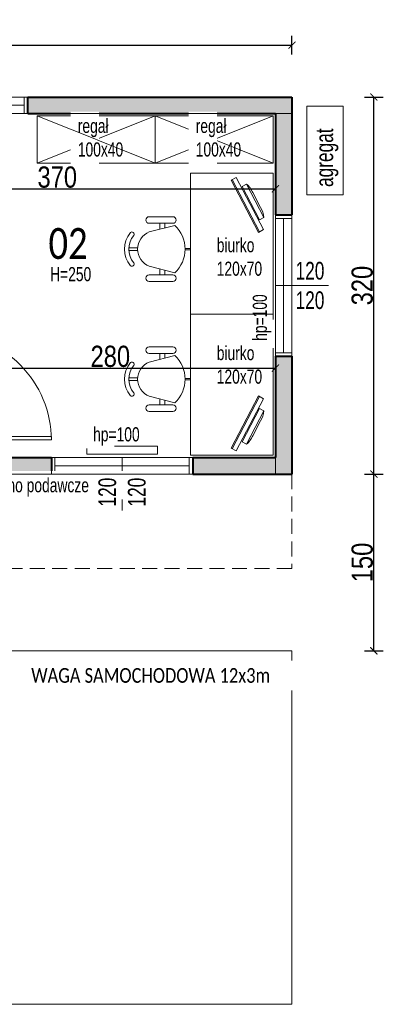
# Model space of a CAD drawing. Header units: millimetres. Extents: x -1089 to 15716, y 0 to 2047.
# Tile 4 of 5: x 2325 to 2634, y 381 to 1217. Entities that reach past the tile are written whole.
import ezdxf

# ---------------------------------------------------------------- set-up
doc = ezdxf.new("R2010")
doc.units = ezdxf.units.MM
doc.header["$PDMODE"] = 35
doc.header["$PDSIZE"] = -5
doc.linetypes.add('DASHED', pattern=[19.05, 12.7, -6.35])
doc.layers.add('_obwiednie', color=21, linetype='Continuous', lineweight=9, plot=False)
doc.layers.add('_powierzchnie', color=30, linetype='Continuous', lineweight=9, plot=False)
for name, color, linetype, lineweight in [('_opisy', 7, 'Continuous', 13), ('_widok', 7, 'Continuous', 15), ('A_drzwi_okna', 161, 'Continuous', 9), ('A_opisy pomieszczen', 181, 'Continuous', 13), ('A_wyposażenie_elektr', 50, 'Continuous', 5), ('A_ściany proj.', 7, 'Continuous', 40), ('AG__wymiary', 164, 'Continuous', 13)]:
    doc.layers.add(name, color=color, linetype=linetype, lineweight=lineweight)
doc.layers.add('A_HATCH', color=8, linetype='Continuous')
doc.layers.add('AG_A_wyposażenie_meble', color=7, linetype='Continuous', lineweight=0, true_color=0x7f7f7f)
doc.styles.add('1_100', font='arial.ttf', dxfattribs={"width": 0.8, "height": 25})
doc.styles.add('1_50', font='arial.ttf', dxfattribs={"width": 0.8, "height": 18})
doc.styles.add('ARCHAG', font='calibri.ttf', dxfattribs={"width": 0.8})
doc.dimstyles.new('1_50', dxfattribs={"dimtxt": 18, "dimasz": 6, "dimexe": 8, "dimexo": 0.625, "dimtad": 1, "dimdec": 0, "dimtxsty": '1_50', "dimblk": 'ARCHTICK', "dimcen": 2.5, "dimclrd": 256, "dimclre": 256, "dimclrt": 256, "dimadec": 0, "dimazin": 0, "dimtfac": 1, "dimtmove": 1, "dimatfit": 3, "dimldrblk": 'ARCHTICK', "dimfxl": 8, "dimfxlon": 1, "dimarcsym": 0})

# ---------------------------------------------------------------- blocks, each defined once
blk = doc.blocks.new('monitor')
blk.add_line((25.45, 20.59), (12.88, 14.03))
for points in [[(0, 0), (44.32, 23.14), (46.64, 18.7), (2.31, -4.43)], [(35.99, 19.7), (34.01, 23.48), (5.61, 8.66), (7.59, 4.87)]]:
    blk.add_lwpolyline(points, close=True)
blk.add_lwpolyline([(1.85, -3.55), (46.17, 19.59)])
for centre, start, end in [((37.19, -0.07), 97.69485, 119.61644), ((23.11, -7.41), 115.51287, 137.43446)]:
    blk.add_arc(centre, 23.76, start, end)
blk = doc.blocks.new('krzesło biurowe')
for p, q in [((-1.1, -28.74), (-1.1, -21.37)), ((1.1, -28.74), (1.1, -21.37))]:
    blk.add_line(p, q)
for points in [[(-20.14, 10.26, -0.427449), (20.14, 10.26), (14.56, -11.51, -0.679656), (-14.56, -11.51)], [(-21.9, 8.53, 1), (-27.5, 8.53), (-27.5, -11.62, 1), (-21.9, -11.62)], [(21.9, 8.53, -1), (27.5, 8.53), (27.5, -11.62, -1), (21.9, -11.62)], [(-11.7, -24.62, 0.355253), (11.7, -24.62, -0.881097), (14.04, -27.5, -0.355253), (-14.04, -27.5, -0.881097)]]:
    blk.add_lwpolyline(points, format="xyb", close=True)
for points in [[(-0.59, 18.86), (-0.59, 23.49), (0.59, 23.49), (0.59, 18.86)], [(-21.9, 1.77), (-17.96, 1.77)], [(21.9, 1.77), (17.96, 1.77)], [(-16.9, -2.39), (-21.9, -2.39)], [(16.9, -2.39), (21.9, -2.39)]]:
    blk.add_lwpolyline(points)
blk = doc.blocks.new('biurko 110x60')
blk.add_lwpolyline([(-70, 119.75), (-70, 0), (0, 0), (0, 119.75), (-70, 119.75)], close=True)
at = {"xscale": -1, "rotation": 269.9999999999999}
for name, p in [('krzesło biurowe', (-93.49, 64.57)), ('monitor', (-31.16, 3.69))]:
    blk.add_blockref(name, p, dxfattribs=at)
blk = doc.blocks.new('D90')
blk.add_line((50, 35), (50, -15))
for points in [[(0, 10), (5, 10), (5, 0), (0, 0)], [(95, 10), (100, 10), (100, 0), (95, 0)], [(5, 0), (8, 0), (8, -90), (5, -90)]]:
    blk.add_lwpolyline(points, close=True)
blk.add_arc((5, 0), 90, 270, 0)
blk = doc.blocks.new('_ArchTick')
at = {"color": 0, "linetype": 'ByBlock', "const_width": 0.15}
blk.add_lwpolyline([(-0.5, -0.5), (0.5, 0.5)], dxfattribs=at)
blk = doc.blocks.new('*D24')
at = {"layer": 'AG__wymiary', "lineweight": -2, "ltscale": 50}
for p, q in [((2172.1, 1081.56), (2172.1, 1065.56)), ((2542.1, 1081.56), (2542.1, 1065.56)), ((2172.1, 1073.56), (2542.1, 1073.56))]:
    blk.add_line(p, q, dxfattribs=at)
at = {"layer": 'Defpoints', "color": 0, "ltscale": 50}
for p in [(2172.1, 1137.4), (2542.1, 1137.4), (2542.1, 1073.56)]:
    blk.add_point(p, dxfattribs=at)
at = {"layer": 'AG__wymiary', "lineweight": -2, "ltscale": 50, "xscale": 6, "yscale": 6, "zscale": 6, "rotation": 180}
blk.add_blockref('_ArchTick', (2172.1, 1073.56), dxfattribs=at)
at = {"layer": 'AG__wymiary', "lineweight": -2, "ltscale": 50, "xscale": 6, "yscale": 6, "zscale": 6}
blk.add_blockref('_ArchTick', (2542.1, 1073.56), dxfattribs=at)
at = {"layer": 'AG__wymiary', "ltscale": 50, "insert": (2357.1, 1083.38), "char_height": 18, "attachment_point": 5, "style": '1_50'}
blk.add_mtext('370', dxfattribs=at)
blk = doc.blocks.new('*D27')
at = {"layer": 'AG__wymiary', "lineweight": -2, "ltscale": 50}
for p, q in [((2262.1, 913.42), (2262.1, 929.42)), ((2542.1, 913.42), (2542.1, 929.42)), ((2262.1, 921.42), (2542.1, 921.42))]:
    blk.add_line(p, q, dxfattribs=at)
at = {"layer": 'Defpoints', "color": 0, "ltscale": 50}
for p in [(2542.1, 921.42), (2262.1, 845.4), (2542.1, 845.4)]:
    blk.add_point(p, dxfattribs=at)
at = {"layer": 'AG__wymiary', "lineweight": -2, "ltscale": 50, "xscale": 6, "yscale": 6, "zscale": 6, "rotation": 180}
blk.add_blockref('_ArchTick', (2262.1, 921.42), dxfattribs=at)
at = {"layer": 'AG__wymiary', "lineweight": -2, "ltscale": 50, "xscale": 6, "yscale": 6, "zscale": 6}
blk.add_blockref('_ArchTick', (2542.1, 921.42), dxfattribs=at)
at = {"layer": 'AG__wymiary', "ltscale": 50, "insert": (2402.1, 931.24), "char_height": 18, "attachment_point": 5, "style": '1_50'}
blk.add_mtext('280', dxfattribs=at)
blk = doc.blocks.new('*D32')
at = {"layer": 'AG__wymiary', "lineweight": -2, "ltscale": 50}
for p, q in [((2617.58, 1151.4), (2633.58, 1151.4)), ((2625.58, 831.4), (2625.58, 1151.4)), ((2617.58, 831.4), (2633.58, 831.4))]:
    blk.add_line(p, q, dxfattribs=at)
at = {"layer": 'Defpoints', "color": 0, "ltscale": 50}
for p in [(2556.1, 1151.4), (2625.58, 1151.4), (2556.1, 831.4)]:
    blk.add_point(p, dxfattribs=at)
at = {"layer": 'AG__wymiary', "lineweight": -2, "ltscale": 50, "xscale": 6, "yscale": 6, "zscale": 6}
for p, rotation in [((2625.58, 1151.4), 90), ((2625.58, 831.4), 270)]:
    blk.add_blockref('_ArchTick', p, dxfattribs=dict(at, rotation=rotation))
at = {"layer": 'AG__wymiary', "ltscale": 50, "insert": (2615.76, 991.4), "char_height": 18, "attachment_point": 5, "rotation": 90, "style": '1_50'}
blk.add_mtext('320', dxfattribs=at)
blk = doc.blocks.new('*D33')
at = {"layer": 'AG__wymiary', "lineweight": -2, "ltscale": 50}
for p, q in [((1506.1, 1187.44), (1506.1, 1203.44)), ((2556.1, 1187.44), (2556.1, 1203.44)), ((1506.1, 1195.44), (2556.1, 1195.44))]:
    blk.add_line(p, q, dxfattribs=at)
at = {"layer": 'Defpoints', "color": 0, "ltscale": 50}
for p in [(2556.1, 1195.44), (1506.1, 1151.4), (2556.1, 1151.4)]:
    blk.add_point(p, dxfattribs=at)
at = {"layer": 'AG__wymiary', "lineweight": -2, "ltscale": 50, "xscale": 6, "yscale": 6, "zscale": 6, "rotation": 180}
blk.add_blockref('_ArchTick', (1506.1, 1195.44), dxfattribs=at)
at = {"layer": 'AG__wymiary', "lineweight": -2, "ltscale": 50, "xscale": 6, "yscale": 6, "zscale": 6}
blk.add_blockref('_ArchTick', (2556.1, 1195.44), dxfattribs=at)
at = {"layer": 'AG__wymiary', "ltscale": 50, "insert": (2031.1, 1205.25), "char_height": 18, "attachment_point": 5, "style": '1_50'}
blk.add_mtext('1050', dxfattribs=at)
blk = doc.blocks.new('*D34')
at = {"layer": 'AG__wymiary', "lineweight": -2, "ltscale": 50}
for p, q in [((2617.58, 831.4), (2633.58, 831.4)), ((2625.58, 681.4), (2625.58, 831.4)), ((2617.58, 681.4), (2633.58, 681.4))]:
    blk.add_line(p, q, dxfattribs=at)
at = {"layer": 'Defpoints', "color": 0, "ltscale": 50}
for p in [(2556.1, 831.4), (2625.58, 831.4), (2556.1, 681.4)]:
    blk.add_point(p, dxfattribs=at)
at = {"layer": 'AG__wymiary', "lineweight": -2, "ltscale": 50, "xscale": 6, "yscale": 6, "zscale": 6}
for p, rotation in [((2625.58, 831.4), 90), ((2625.58, 681.4), 270)]:
    blk.add_blockref('_ArchTick', p, dxfattribs=dict(at, rotation=rotation))
at = {"layer": 'AG__wymiary', "ltscale": 50, "insert": (2615.77, 756.4), "char_height": 18, "attachment_point": 5, "rotation": 90, "style": '1_50'}
blk.add_mtext('150', dxfattribs=at)

msp = doc.modelspace()

# ---------------------------------------------------------------- hatches: boundary and pattern name
at = {"layer": 'A_HATCH', "ltscale": 50}
h = msp.add_hatch(color=256, dxfattribs=at)
h.dxf.hatch_style = 1
h.paths.add_polyline_path([(2020.1, 831.4), (1520.1, 831.4), (1520.1, 845.4), (2020.1, 845.4)])
h.paths.add_polyline_path([(2332.1, 1137.4), (2556.1, 1137.4), (2556.1, 1151.4), (2332.1, 1151.4)])
h.paths.add_polyline_path([(2080.1, 1137.4), (2252.1, 1137.4), (2252.1, 1151.4), (2080.1, 1151.4)])
h.paths.add_polyline_path([(2352.1, 831.4), (2242.1, 831.4), (2242.1, 845.4), (2352.1, 845.4)])
h.paths.add_polyline_path([(2542.1, 931.4), (2556.1, 931.4), (2556.1, 831.4), (2542.1, 831.4)])
h.paths.add_polyline_path([(2542.1, 1137.4), (2556.1, 1137.4), (2556.1, 1051.4), (2542.1, 1051.4)])
h.paths.add_polyline_path([(1506.1, 831.4), (1520.1, 831.4), (1520.1, 911.4), (1506.1, 911.4)])
h.paths.add_polyline_path([(1520.1, 1071.4), (1506.1, 1071.4), (1506.1, 1151.4), (1520.1, 1151.4)])
h.paths.add_polyline_path([(2542.1, 831.4), (2472.1, 831.4), (2472.1, 845.4), (2542.1, 845.4)])
h.paths.add_polyline_path([(2112.1, 831.4), (2080.1, 831.4), (2080.1, 845.4), (2112.1, 845.4)])
h.paths.add_polyline_path([(1860.1, 1137.4), (1860.1, 1151.4), (1520.1, 1151.4), (1520.1, 1137.4)])
h.paths.add_polyline_path([(1920.1, 1151.4), (2020.1, 1151.4), (2020.1, 1137.4), (1920.1, 1137.4)])

# ---------------------------------------------------------------- linework, layer by layer
at = {"layer": '_obwiednie', "ltscale": 50}
for points in [[(2542.1, 1137.4), (2556.1, 1137.4), (2556.1, 1051.4), (2542.1, 1051.4)], [(2542.1, 931.4), (2556.1, 931.4), (2556.1, 831.4), (2542.1, 831.4)], [(2542.1, 831.4), (2472.1, 831.4), (2472.1, 845.4), (2542.1, 845.4)]]:
    msp.add_lwpolyline(points, close=True, dxfattribs=at)
at = {"layer": '_widok'}
for points in [[(2252.1, 1151.4), (2332.1, 1151.4), (2332.1, 1137.4), (2252.1, 1137.4)], [(2556.1, 931.4), (2556.1, 1051.4), (2542.1, 1051.4), (2542.1, 931.4)], [(2352.1, 831.4), (2472.1, 831.4), (2472.1, 845.4), (2352.1, 845.4)], [(2556.1, 681.4), (1356.1, 681.4), (1356.1, 381.4), (2556.1, 381.4)]]:
    msp.add_lwpolyline(points, close=True, dxfattribs=at)
at = {"layer": 'A_drzwi_okna'}
for p, q in [((2255.1, 1144.4), (2329.1, 1144.4)), ((2549.1, 934.4), (2549.1, 1048.4)), ((2587.1, 991.4), (2542.1, 991.4)), ((2412.1, 800.4), (2412.1, 845.4)), ((2355.1, 838.4), (2469.1, 838.4))]:
    msp.add_line(p, q, dxfattribs=at)
for points in [[(2332.1, 1151.4), (2332.1, 1137.4), (2329.1, 1137.4), (2329.1, 1151.4)], [(2556.1, 1051.4), (2542.1, 1051.4), (2542.1, 1048.4), (2556.1, 1048.4)], [(2556.1, 931.4), (2542.1, 931.4), (2542.1, 934.4), (2556.1, 934.4)], [(2352.1, 831.4), (2352.1, 845.4), (2355.1, 845.4), (2355.1, 831.4)], [(2472.1, 831.4), (2472.1, 845.4), (2469.1, 845.4), (2469.1, 831.4)]]:
    msp.add_lwpolyline(points, close=True, dxfattribs=at)
at = {"layer": 'A_opisy pomieszczen'}
msp.add_lwpolyline([(2392.42, 1011.88), (2340.1, 1011.88), (2340.1, 1042.07), (2392.42, 1042.07)], close=True, dxfattribs=at)
at = {"layer": 'A_wyposażenie_elektr'}
for points in [[(2568.86, 1068.55), (2599.61, 1068.55), (2599.61, 1143.67), (2568.86, 1143.67)], [(2442.1, 848.4), (2382.1, 848.4), (2382.1, 855.06), (2442.1, 855.06)]]:
    msp.add_lwpolyline(points, close=True, dxfattribs=at)
at = {"layer": 'A_ściany proj.'}
for p, q in [((2332.1, 1137.4), (2332.1, 1151.4)), ((2332.1, 1151.4), (2556.1, 1151.4)), ((2556.1, 1151.4), (2556.1, 1051.4)), ((2332.1, 1137.4), (2542.1, 1137.4)), ((2542.1, 1137.4), (2542.1, 1051.4)), ((2542.1, 1051.4), (2556.1, 1051.4)), ((2542.1, 931.4), (2556.1, 931.4)), ((2542.1, 931.4), (2542.1, 845.4)), ((2556.1, 931.4), (2556.1, 831.4)), ((2242.1, 845.4), (2352.1, 845.4)), ((2352.1, 845.4), (2352.1, 831.4)), ((2472.1, 845.4), (2472.1, 831.4)), ((2472.1, 845.4), (2542.1, 845.4)), ((2242.1, 831.4), (2352.1, 831.4)), ((2472.1, 831.4), (2556.1, 831.4))]:
    msp.add_line(p, q, dxfattribs=at)
at = {"layer": 'AG_A_wyposażenie_meble'}
for points in [[(2440.1, 1135.4), (2340.1, 1135.4), (2340.1, 1095.4), (2440.1, 1095.4)], [(2540.1, 1135.4), (2440.1, 1135.4), (2440.1, 1095.4), (2540.1, 1095.4)]]:
    msp.add_lwpolyline(points, close=True, dxfattribs=at)
for points in [[(2340.1, 1095.4), (2440.1, 1135.4)], [(2440.1, 1095.4), (2540.1, 1135.4)], [(2540.1, 1095.4), (2440.1, 1135.4)]]:
    msp.add_lwpolyline(points, dxfattribs=at)

# ---------------------------------------------------------------- block references
at = {"layer": 'A_drzwi_okna', "rotation": 90.00000000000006}
msp.add_blockref('D90', (2262.1, 855.4), dxfattribs=at)
at = {"layer": 'AG_A_wyposażenie_meble', "xscale": -1, "rotation": 179.9999999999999}
msp.add_blockref('biurko 110x60', (2540.1, 1086.9), dxfattribs=at)
at = {"layer": 'AG_A_wyposażenie_meble'}
msp.add_blockref('biurko 110x60', (2540.1, 847.4), dxfattribs=at)

# ---------------------------------------------------------------- texts
at = {"layer": '_opisy', "insert": (2595.57, 1137.61), "char_height": 15, "width": 62.5403, "attachment_point": 9, "rotation": 90, "style": '1_100'}
msp.add_mtext('\\pxql;{\\W0.7;agregat}', dxfattribs=at)
at = {"layer": '_opisy', "insert": (2571.41, 991.4), "char_height": 15, "attachment_point": 5, "style": '1_100'}
msp.add_mtext('\\pxqc;{\\W0.7;120\\P120}', dxfattribs=at)
at = {"layer": '_opisy', "insert": (2412.1, 816.09), "char_height": 15, "attachment_point": 5, "rotation": 90, "style": '1_100'}
msp.add_mtext('\\pxqc;{\\W0.7;120\\P120}', dxfattribs=at)

# ---------------------------------------------------------------- dimensions: what is measured, and where the dimension line sits
at = {"layer": 'AG__wymiary', "ltscale": 50}
dim = msp.add_linear_dim(base=(2556.1, 1195.44), p1=(1506.1, 1151.4), p2=(2556.1, 1151.4), dimstyle='1_50', dxfattribs=at)
dim.commit()
dim.dimension.update_dxf_attribs({"geometry": '*D33', "text_midpoint": (2031.1, 1205.25)})
for base, p1, p2, picture, middle in [((2625.58, 1151.4), (2556.1, 831.4), (2556.1, 1151.4), '*D32', (2615.76, 991.4)), ((2625.58, 831.4), (2556.1, 681.4), (2556.1, 831.4), '*D34', (2615.77, 756.4))]:
    dim = msp.add_linear_dim(base=base, p1=p1, p2=p2, angle=90, dimstyle='1_50', dxfattribs=at)
    dim.commit()
    dim.dimension.update_dxf_attribs({"geometry": picture, "text_midpoint": middle})

# ---------------------------------------------------------------- next in the draw order: texts
at = {"layer": '_opisy', "char_height": 12, "style": '1_100', "bg_fill": 2}
for s, insert, width, attachment_point in [('\\pxql;{\\W0.7;regał 100x40}', (2386.54, 1100.77), 12, 9), ('\\pxql;{\\W0.7;regał 100x40}', (2486.54, 1100.77), 12, 9), ('\\pxql;{\\W0.7;biurko 120x70}', (2504.35, 999.57), 12, 9), ('\\pxql;{\\W0.7;biurko 120x70}', (2504.35, 907.95), 12, 9), ('\\pxql;{\\W0.7;hp=100}', (2387.5, 855.55), 12, 7), ('\\pxsm0.8,ql;{\\W0.7;okno podawcze}', (2302.46, 827.98), 104.8087, 1)]:
    msp.add_mtext(s, dxfattribs=dict(at, insert=insert, width=width, attachment_point=attachment_point))
at = {"layer": 'A_opisy pomieszczen', "attachment_point": 5, "style": 'ARCHAG', "bg_fill": 2}
for s, insert, char_height, width in [('\\pxqc;02', (2366.26, 1026.98), 26.25, 52.3125), ('WAGA SAMOCHODOWA 12x3m', (2436.36, 660.45), 12.5, 301.4275)]:
    msp.add_mtext(s, dxfattribs=dict(at, insert=insert, char_height=char_height, width=width))

# ---------------------------------------------------------------- next in the draw order: linework, layer by layer
at = {"layer": '_obwiednie', "ltscale": 50}
for points in [[(2332.1, 1137.4), (2556.1, 1137.4), (2556.1, 1151.4), (2332.1, 1151.4)], [(2352.1, 831.4), (2242.1, 831.4), (2242.1, 845.4), (2352.1, 845.4)]]:
    msp.add_lwpolyline(points, close=True, dxfattribs=at)
at = {"layer": 'AG_A_wyposażenie_meble'}
msp.add_lwpolyline([(2440.1, 1095.4), (2340.1, 1135.4)], dxfattribs=at)
at = {"layer": 'AG_A_wyposażenie_meble', "linetype": 'DASHED'}
msp.add_lwpolyline([(2556.1, 831.4), (2556.1, 751.4), (2006.1, 751.4), (2006.1, 831.4)], dxfattribs=at)

# ---------------------------------------------------------------- next in the draw order: texts
at = {"layer": '_opisy', "insert": (2538.51, 944.5), "char_height": 12, "width": 12, "attachment_point": 7, "rotation": 90, "style": '1_100', "bg_fill": 2}
msp.add_mtext('\\pxql;{\\W0.7;hp=100}', dxfattribs=at)

# ---------------------------------------------------------------- next in the draw order: dimensions: what is measured, and where the dimension line sits
at = {"layer": 'AG__wymiary', "ltscale": 50}
dim = msp.add_linear_dim(base=(2542.1, 1073.56), p1=(2172.1, 1137.4), p2=(2542.1, 1137.4), dimstyle='1_50', dxfattribs=at)
dim.commit()
dim.dimension.update_dxf_attribs({"geometry": '*D24', "text_midpoint": (2357.1, 1083.38)})

# ---------------------------------------------------------------- next in the draw order: linework, layer by layer
at = {"layer": '_powierzchnie', "ltscale": 50}
for points in [[(1506.1, 1151.4), (2556.1, 1151.4), (2556.1, 831.4), (1506.1, 831.4)], [(2262.1, 845.4), (2542.1, 845.4), (2542.1, 1137.4), (2172.1, 1137.4), (2172.1, 975.4), (2262.1, 975.4)]]:
    msp.add_lwpolyline(points, close=True, dxfattribs=at)

# ---------------------------------------------------------------- next in the draw order: dimensions: what is measured, and where the dimension line sits
at = {"layer": 'AG__wymiary', "ltscale": 50}
dim = msp.add_linear_dim(base=(2542.1, 921.42), p1=(2262.1, 845.4), p2=(2542.1, 845.4), dimstyle='1_50', dxfattribs=at)
dim.commit()
dim.dimension.update_dxf_attribs({"geometry": '*D27', "text_midpoint": (2402.1, 931.24)})

# ---------------------------------------------------------------- next in the draw order: texts
at = {"layer": '_opisy', "insert": (2363.04, 994.94), "char_height": 12, "width": 12, "attachment_point": 9, "style": '1_100', "bg_fill": 2}
msp.add_mtext('\\pxql;{\\W0.7;H=250}', dxfattribs=at)

doc.saveas('drawing.dxf')
